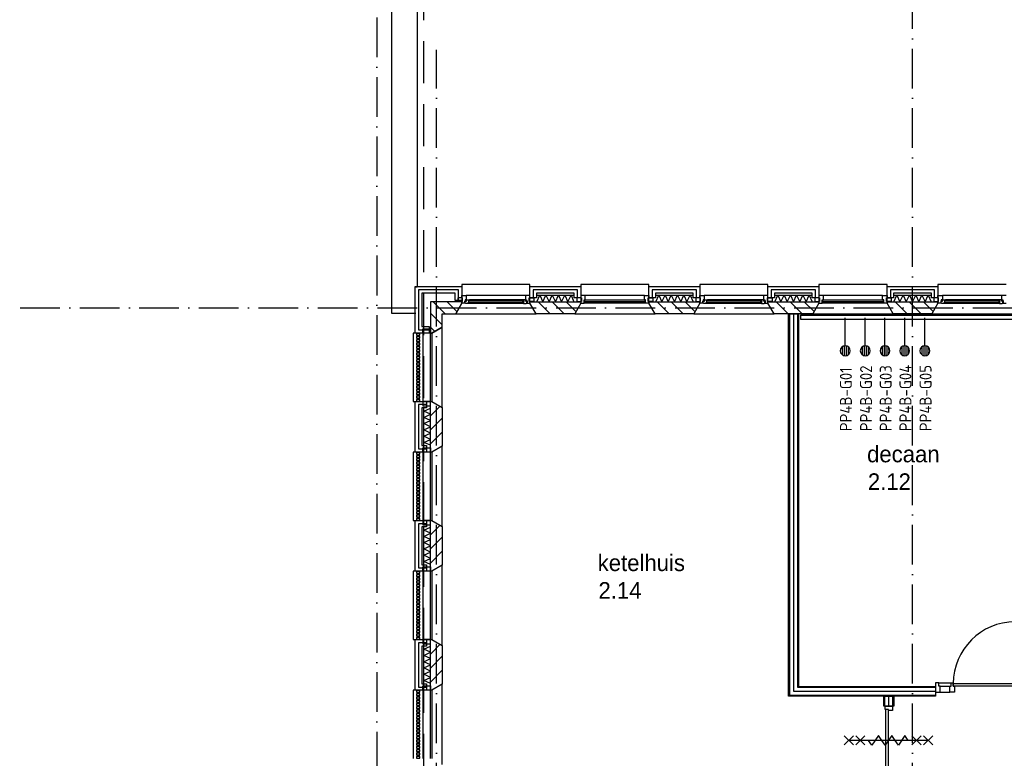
# Model space of a CAD drawing. Header units: millimetres. Extents: x 50250 to 324922, y 191 to 84291.
# Tile 26 of 44: x 167805 to 182693, y 51050 to 62219. Entities that reach past the tile are written whole.
import ezdxf
from ezdxf.enums import TextEntityAlignment as Align

# ---------------------------------------------------------------- set-up
doc = ezdxf.new("R2010")
doc.units = ezdxf.units.MM
doc.header["$LTSCALE"] = 100
doc.linetypes.add('DASHDOT', pattern=[9, 6, -1.5, 0, -1.5])
doc.linetypes.add('HIDDEN', pattern=[9.525, 6.35, -3.175])
doc.layers.get('0').update_dxf_attribs({"linetype": 'CONTINUOUS'})
for name, color, linetype in [('AL$7----_STRAMIEN', 1, 'DASHDOT'), ('AL21----_BUITENWAND', 4, 'CONTINUOUS'), ('AL21K---_ISOLATIE', 1, 'CONTINUOUS'), ('AL22----_BINNENWAND', 7, 'CONTINUOUS'), ('AL27----_DAKEN', 7, 'CONTINUOUS'), ('AL28----_KONSTRUKTIE', 3, 'CONTINUOUS'), ('AL31----_BUITENKOZ', 7, 'CONTINUOUS'), ('AL32----_BINNENKOZ', 7, 'CONTINUOUS'), ('AL32----_DRAAIRICHTING', 1, 'CONTINUOUS'), ('AL65----_BEVEILIGING', 7, 'CONTINUOUS'), ('ALL-----_REFLIJNEN', 8, 'CONTINUOUS'), ('ALXA3---_VOLZWART', 14, 'CONTINUOUS'), ('ALXAB---_PREFABBETON', 1, 'CONTINUOUS'), ('BOUW', 8, 'CONTINUOUS'), ('EB6441--_ATTRIB', 2, 'CONTINUOUS'), ('EL6441--_DATACOM', 3, 'CONTINUOUS'), ('LIJN070', 130, 'CONTINUOUS'), ('WANDGOTEN', 3, 'CONTINUOUS')]:
    doc.layers.add(name, color=color, linetype=linetype)
doc.styles.add('1_8', font='ISO', dxfattribs={"height": 1.8})
doc.styles.add('2_0', font='iso', dxfattribs={"height": 200})
doc.styles.add('BURO-025', font='BUROFONT.shx', dxfattribs={"height": 250})
doc.styles.get("Standard").update_dxf_attribs({"font": 'iso.shx'})

# ---------------------------------------------------------------- blocks, each defined once
blk = doc.blocks.new('ES4X2')
for p, q in [((-0.45, 1.4), (-0.45, 2.6)), ((-0.15, 1.27), (-0.15, 2.73)), ((0.15, 1.27), (0.15, 2.73)), ((0.45, 1.4), (0.45, 2.6)), ((0, 1.25), (0, -3))]:
    blk.add_line(p, q)
blk.add_circle((0, 2), 0.75)
at = {"style": '1_8', "flags": 8}
for tag, p in [('NUMMER', (1.25, 3.5)), ('CODE', (-1.25, 3.5))]:
    blk.add_attdef(tag, text='', height=1.8, rotation=90, dxfattribs=at).set_placement(p, align=Align.MIDDLE_LEFT)
blk.add_attdef('M_CODE', text='', height=1.8, dxfattribs=at).set_placement((0, 0), align=Align.MIDDLE_CENTER)
blk = doc.blocks.new('EH100000')
at = {"linetype": 'ByBlock'}
for p, q in [((1, 0.5), (0, 0.5)), ((1, 0.5, 1), (0, 0.5, 1)), ((0, -0.5, 1), (1, -0.5, 1)), ((1, -0.5), (0, -0.5))]:
    blk.add_line(p, q, dxfattribs=at)
at = {"linetype": 'ByBlock', "invisible_edges": 15}
for points in [[(1, -0.5), (0, -0.5), (0, 0.5), (1, 0.5)], [(0, 0.5), (1, 0.5), (1, 0.5, 1), (0, 0.5, 1)], [(0, -0.5, 1), (1, -0.5, 1), (1, -0.5), (0, -0.5)]]:
    blk.add_3dface(points, dxfattribs=at)
at = {"linetype": 'ByBlock', "style": '2_0', "flags": 8}
blk.add_attdef('FUNCTIE', text='', height=0.5, dxfattribs=at).set_placement((0.5, 0), align=Align.MIDDLE)
at = {"linetype": 'ByBlock', "flags": 9}
blk.add_attdef('SCHOT', text='', height=0.5, dxfattribs=at).set_placement((0.5, 0), align=Align.MIDDLE)
blk = doc.blocks.new('EH100005')
blk.add_lwpolyline([(-1, -0.5), (0, -0.5), (0, 0.5), (-1, 0.5)])
at = {"style": '2_0', "flags": 9}
blk.add_attdef('HULPSTUK', text='', height=0.5, dxfattribs=at).set_placement((0, 0), align=Align.MIDDLE)

msp = doc.modelspace()

# ---------------------------------------------------------------- hatches: boundary and pattern name
at = {"layer": 'WANDGOTEN'}
h = msp.add_hatch(dxfattribs=at)
h.set_pattern_fill('LINE,N', color=1, scale=20, angle=225, style=0)
h.set_pattern_definition([(225, (190150.46, 57720.556), (44.90128, -44.90128), [])])
edge = h.paths.add_edge_path()
edge.add_line((190150, 57753), (179610, 57753))
edge = h.paths.add_edge_path()
edge.add_line((179610, 57753), (179610, 57688))
edge = h.paths.add_edge_path()
edge.add_line((179610, 57688), (190150, 57688))
edge = h.paths.add_edge_path()
edge.add_line((190150, 57688), (190150, 57753))

# ---------------------------------------------------------------- linework, layer by layer
at = {"layer": 'AL$7----_STRAMIEN', "color": 1}
for p, q in [((174105, 7175), (174105, 61763)), ((174105, 7175), (174105, 61763)), ((89505, 57863), (239410, 57863))]:
    msp.add_line(p, q, dxfattribs=at)
for points in [[(173205, 76653), (173205, 40315)], [(181305, 7175), (181305, 76516)]]:
    msp.add_lwpolyline(points, dxfattribs=at)
at = {"layer": 'AL21----_BUITENWAND', "color": 8}
for p, q in [((173785, 58183), (174490, 58183)), ((173785, 57478), (173785, 58183)), ((173885, 58083), (173885, 57578)), ((174390, 58083), (173885, 58083)), ((174390, 57973), (174390, 58083)), ((174490, 58183), (174490, 57973)), ((175520, 58183), (176290, 58183)), ((175520, 58014), (175520, 58183)), ((175620, 58083), (175620, 58014)), ((176190, 58083), (175620, 58083)), ((176190, 58014), (176190, 58083)), ((176290, 58183), (176290, 58014)), ((177320, 58183), (178090, 58183)), ((177320, 58014), (177320, 58183)), ((177420, 58083), (177420, 58014)), ((177990, 58083), (177420, 58083)), ((177990, 58014), (177990, 58083)), ((178090, 58183), (178090, 58014)), ((179120, 58183), (179890, 58183)), ((179120, 58014), (179120, 58183)), ((179220, 58083), (179220, 58014)), ((179790, 58083), (179220, 58083)), ((179790, 58014), (179790, 58083)), ((179890, 58183), (179890, 58014)), ((180920, 58183), (181690, 58183)), ((180920, 58014), (180920, 58183)), ((181590, 58083), (181020, 58083)), ((181020, 58083), (181020, 58014)), ((181590, 58014), (181590, 58083)), ((181690, 58183), (181690, 58014)), ((174490, 57973), (174390, 57973)), ((175620, 58014), (175520, 58014)), ((176290, 58014), (176190, 58014)), ((177420, 58014), (177320, 58014)), ((178090, 58014), (177990, 58014)), ((179220, 58014), (179120, 58014)), ((179890, 58014), (179790, 58014)), ((181020, 58014), (180920, 58014)), ((181690, 58014), (181590, 58014)), ((173995, 57478), (173785, 57478)), ((173885, 57578), (173995, 57578)), ((173995, 57578), (173995, 57478)), ((173785, 56448), (173954, 56448)), ((173785, 55678), (173785, 56448)), ((173954, 56448), (173954, 56348)), ((173885, 56348), (173885, 55778)), ((173954, 56348), (173885, 56348)), ((173885, 55778), (173954, 55778)), ((173954, 55778), (173954, 55678)), ((173954, 55678), (173785, 55678)), ((173785, 53878), (173785, 54648)), ((173785, 54648), (173954, 54648)), ((173954, 54648), (173954, 54548)), ((173885, 54548), (173885, 53978)), ((173954, 54548), (173885, 54548)), ((173885, 53978), (173954, 53978)), ((173954, 53978), (173954, 53878)), ((173954, 53878), (173785, 53878)), ((173785, 52848), (173954, 52848)), ((173785, 52078), (173785, 52848)), ((173885, 52748), (173885, 52178)), ((173954, 52748), (173885, 52748)), ((173954, 52848), (173954, 52748)), ((173885, 52178), (173954, 52178)), ((173954, 52178), (173954, 52078)), ((173954, 52078), (173785, 52078))]:
    msp.add_line(p, q, dxfattribs=at)
at = {"layer": 'AL21K---_ISOLATIE', "color": 8, "linetype": 'Continuous'}
for p, q in [((175620, 58053), (176190, 58053)), ((175620, 57953), (176190, 57953)), ((175624, 57953), (175668, 58053)), ((175668, 58053), (175715, 57953)), ((175715, 57953), (175763, 58053)), ((175763, 58053), (175810, 57953)), ((175810, 57953), (175858, 58053)), ((175858, 58053), (175905, 57953)), ((175905, 57953), (175953, 58053)), ((175953, 58053), (176000, 57953)), ((176000, 57953), (176048, 58053)), ((176048, 58053), (176095, 57953)), ((176095, 57953), (176143, 58053)), ((176143, 58053), (176186, 57953)), ((177420, 58053), (177990, 58053)), ((177420, 57953), (177990, 57953)), ((177424, 57953), (177468, 58053)), ((177468, 58053), (177515, 57953)), ((177515, 57953), (177563, 58053)), ((177563, 58053), (177610, 57953)), ((177610, 57953), (177658, 58053)), ((177658, 58053), (177705, 57953)), ((177705, 57953), (177753, 58053)), ((177753, 58053), (177800, 57953)), ((177800, 57953), (177848, 58053)), ((177848, 58053), (177895, 57953)), ((177895, 57953), (177943, 58053)), ((177943, 58053), (177986, 57953)), ((179220, 58053), (179790, 58053)), ((179220, 57953), (179790, 57953)), ((179224, 57953), (179268, 58053)), ((179268, 58053), (179315, 57953)), ((179315, 57953), (179363, 58053)), ((179363, 58053), (179410, 57953)), ((179410, 57953), (179458, 58053)), ((179458, 58053), (179505, 57953)), ((179505, 57953), (179553, 58053)), ((179553, 58053), (179600, 57953)), ((179600, 57953), (179648, 58053)), ((179648, 58053), (179695, 57953)), ((179695, 57953), (179743, 58053)), ((179743, 58053), (179786, 57953)), ((181020, 58053), (181590, 58053)), ((181020, 57953), (181590, 57953)), ((181024, 57953), (181068, 58053)), ((181068, 58053), (181115, 57953)), ((181115, 57953), (181163, 58053)), ((181163, 58053), (181210, 57953)), ((181210, 57953), (181258, 58053)), ((181258, 58053), (181305, 57953)), ((181305, 57953), (181353, 58053)), ((181353, 58053), (181400, 57953)), ((181400, 57953), (181448, 58053)), ((181448, 58053), (181495, 57953)), ((181495, 57953), (181543, 58053)), ((181543, 58053), (181586, 57953)), ((173915, 55778), (173915, 56348)), ((173915, 56301), (174015, 56344)), ((174015, 56253), (173915, 56301)), ((174015, 55778), (174015, 56348)), ((173915, 56206), (174015, 56253)), ((174015, 56158), (173915, 56206)), ((173915, 56111), (174015, 56158)), ((174015, 56063), (173915, 56111)), ((173915, 56016), (174015, 56063)), ((174015, 55968), (173915, 56016)), ((173915, 55921), (174015, 55968)), ((174015, 55873), (173915, 55921)), ((173915, 55826), (174015, 55873)), ((174015, 55783), (173915, 55826)), ((173915, 53978), (173915, 54548)), ((173915, 54501), (174015, 54544)), ((174015, 54453), (173915, 54501)), ((174015, 53978), (174015, 54548)), ((173915, 54406), (174015, 54453)), ((174015, 54358), (173915, 54406)), ((173915, 54311), (174015, 54358)), ((174015, 54263), (173915, 54311)), ((173915, 54216), (174015, 54263)), ((174015, 54168), (173915, 54216)), ((173915, 54121), (174015, 54168)), ((174015, 54073), (173915, 54121)), ((173915, 54026), (174015, 54073)), ((174015, 53983), (173915, 54026)), ((173915, 52178), (173915, 52748)), ((173915, 52701), (174015, 52744)), ((174015, 52178), (174015, 52748)), ((174015, 52653), (173915, 52701)), ((173915, 52606), (174015, 52653)), ((174015, 52558), (173915, 52606)), ((173915, 52511), (174015, 52558)), ((174015, 52463), (173915, 52511)), ((173915, 52416), (174015, 52463)), ((174015, 52368), (173915, 52416)), ((173915, 52321), (174015, 52368)), ((174015, 52273), (173915, 52321)), ((173915, 52226), (174015, 52273)), ((174015, 52183), (173915, 52226))]:
    msp.add_line(p, q, dxfattribs=at)
at = {"layer": 'AL22----_BINNENWAND', "color": 8}
for p, q in [((179430, 51988), (179430, 57773)), ((179430, 57773), (179580, 57773)), ((179580, 57773), (179580, 52138)), ((179580, 52138), (181654, 52138)), ((181654, 52138), (181654, 51988)), ((181654, 51988), (179430, 51988)), ((180872, 51988), (181022, 51988)), ((180872, 51838), (180872, 51988)), ((181022, 51988), (181022, 51838)), ((181022, 51838), (180872, 51838))]:
    msp.add_line(p, q, dxfattribs=at)
at = {"layer": 'AL22----_BINNENWAND', "color": 8, "linetype": 'Continuous'}
for p, q in [((179445, 57773), (179445, 52003)), ((179565, 57773), (179565, 52123)), ((179565, 52123), (181654, 52123)), ((179445, 52003), (181654, 52003)), ((180887, 51838), (180887, 51988)), ((181007, 51838), (181007, 51988))]:
    msp.add_line(p, q, dxfattribs=at)
at = {"layer": 'AL27----_DAKEN', "color": 8}
for p, q in [((173815, 75873), (173815, 58173)), ((173425, 75483), (173425, 57783)), ((173815, 58173), (173795, 58173)), ((173425, 57783), (173795, 57783))]:
    msp.add_line(p, q, dxfattribs=at)
at = {"layer": 'AL28----_KONSTRUKTIE', "color": 8, "linetype": 'Continuous'}
for p, q in [((174015, 57953), (174015, 57478)), ((174490, 57953), (174015, 57953)), ((174398, 57773), (174490, 57933)), ((174490, 57933), (174490, 57953)), ((174195, 57773), (174398, 57773)), ((174195, 57571), (174195, 57773)), ((173805, 57476), (173805, 57451)), ((173856, 57476), (173805, 57476)), ((173856, 57451), (173856, 57476)), ((174015, 57478), (174035, 57478)), ((174035, 57478), (174195, 57571)), ((173805, 57451), (173856, 57451)), ((173805, 57426), (173805, 57401)), ((173856, 57426), (173805, 57426)), ((173805, 57401), (173856, 57401)), ((173805, 57376), (173805, 57351)), ((173856, 57376), (173805, 57376)), ((173805, 57351), (173856, 57351)), ((173805, 57326), (173805, 57301)), ((173856, 57326), (173805, 57326)), ((173856, 57401), (173856, 57426)), ((173856, 57351), (173856, 57376)), ((173856, 57301), (173856, 57326)), ((173805, 57301), (173856, 57301)), ((173805, 57276), (173805, 57251)), ((173856, 57276), (173805, 57276)), ((173805, 57251), (173856, 57251)), ((173805, 57226), (173805, 57201)), ((173856, 57226), (173805, 57226)), ((173805, 57201), (173856, 57201)), ((173805, 57176), (173805, 57151)), ((173856, 57176), (173805, 57176)), ((173856, 57251), (173856, 57276)), ((173856, 57201), (173856, 57226)), ((173856, 57151), (173856, 57176)), ((173805, 57151), (173856, 57151)), ((173805, 57126), (173805, 57101)), ((173856, 57126), (173805, 57126)), ((173805, 57101), (173856, 57101)), ((173805, 57076), (173805, 57051)), ((173856, 57076), (173805, 57076)), ((173805, 57051), (173856, 57051)), ((173805, 57026), (173805, 57001)), ((173856, 57026), (173805, 57026)), ((173856, 57101), (173856, 57126)), ((173856, 57051), (173856, 57076)), ((173856, 57001), (173856, 57026)), ((173805, 57001), (173856, 57001)), ((173805, 56976), (173805, 56951)), ((173856, 56976), (173805, 56976)), ((173805, 56951), (173856, 56951)), ((173805, 56926), (173805, 56901)), ((173856, 56926), (173805, 56926)), ((173805, 56901), (173856, 56901)), ((173805, 56876), (173805, 56851)), ((173856, 56876), (173805, 56876)), ((173856, 56951), (173856, 56976)), ((173856, 56901), (173856, 56926)), ((173856, 56851), (173856, 56876)), ((173805, 56851), (173856, 56851)), ((173805, 56826), (173805, 56801)), ((173856, 56826), (173805, 56826)), ((173805, 56801), (173856, 56801)), ((173805, 56776), (173805, 56751)), ((173856, 56776), (173805, 56776)), ((173805, 56751), (173856, 56751)), ((173805, 56726), (173805, 56701)), ((173856, 56726), (173805, 56726)), ((173856, 56801), (173856, 56826)), ((173856, 56751), (173856, 56776)), ((173856, 56701), (173856, 56726)), ((173805, 56701), (173856, 56701)), ((173805, 56676), (173805, 56651)), ((173856, 56676), (173805, 56676)), ((173805, 56651), (173856, 56651)), ((173805, 56626), (173805, 56601)), ((173856, 56626), (173805, 56626)), ((173805, 56601), (173856, 56601)), ((173805, 56576), (173805, 56551)), ((173856, 56576), (173805, 56576)), ((173856, 56651), (173856, 56676)), ((173856, 56601), (173856, 56626)), ((173856, 56551), (173856, 56576)), ((173805, 56551), (173856, 56551)), ((173805, 56526), (173805, 56501)), ((173856, 56526), (173805, 56526)), ((173805, 56501), (173856, 56501)), ((173805, 56476), (173805, 56451)), ((173856, 56476), (173805, 56476)), ((173805, 56451), (173856, 56451)), ((173856, 56501), (173856, 56526)), ((173856, 56451), (173856, 56476)), ((173805, 55676), (173805, 55651)), ((173856, 55676), (173805, 55676)), ((173805, 55651), (173856, 55651)), ((173805, 55626), (173805, 55601)), ((173856, 55626), (173805, 55626)), ((173805, 55601), (173856, 55601)), ((173805, 55576), (173805, 55551)), ((173856, 55576), (173805, 55576)), ((173805, 55551), (173856, 55551)), ((173856, 55651), (173856, 55676)), ((173856, 55601), (173856, 55626)), ((173856, 55551), (173856, 55576)), ((173805, 55526), (173805, 55501)), ((173856, 55526), (173805, 55526)), ((173805, 55501), (173856, 55501)), ((173805, 55476), (173805, 55451)), ((173856, 55476), (173805, 55476)), ((173805, 55451), (173856, 55451)), ((173805, 55426), (173805, 55401)), ((173856, 55426), (173805, 55426)), ((173805, 55401), (173856, 55401)), ((173856, 55501), (173856, 55526)), ((173856, 55451), (173856, 55476)), ((173856, 55401), (173856, 55426)), ((173805, 55376), (173805, 55351)), ((173856, 55376), (173805, 55376)), ((173805, 55351), (173856, 55351)), ((173805, 55326), (173805, 55301)), ((173856, 55326), (173805, 55326)), ((173805, 55301), (173856, 55301)), ((173805, 55276), (173805, 55251)), ((173856, 55276), (173805, 55276)), ((173805, 55251), (173856, 55251)), ((173856, 55351), (173856, 55376)), ((173856, 55301), (173856, 55326)), ((173856, 55251), (173856, 55276)), ((173805, 55226), (173805, 55201)), ((173856, 55226), (173805, 55226)), ((173805, 55201), (173856, 55201)), ((173805, 55176), (173805, 55151)), ((173856, 55176), (173805, 55176)), ((173805, 55151), (173856, 55151)), ((173805, 55126), (173805, 55101)), ((173856, 55126), (173805, 55126)), ((173805, 55101), (173856, 55101)), ((173856, 55201), (173856, 55226)), ((173856, 55151), (173856, 55176)), ((173856, 55101), (173856, 55126)), ((173805, 55076), (173805, 55051)), ((173856, 55076), (173805, 55076)), ((173805, 55051), (173856, 55051)), ((173805, 55026), (173805, 55001)), ((173856, 55026), (173805, 55026)), ((173805, 55001), (173856, 55001)), ((173805, 54976), (173805, 54951)), ((173856, 54976), (173805, 54976)), ((173805, 54951), (173856, 54951)), ((173856, 55051), (173856, 55076)), ((173856, 55001), (173856, 55026)), ((173856, 54951), (173856, 54976)), ((173805, 54926), (173805, 54901)), ((173856, 54926), (173805, 54926)), ((173805, 54901), (173856, 54901)), ((173805, 54876), (173805, 54851)), ((173856, 54876), (173805, 54876)), ((173805, 54851), (173856, 54851)), ((173805, 54826), (173805, 54801)), ((173856, 54826), (173805, 54826)), ((173805, 54801), (173856, 54801)), ((173856, 54901), (173856, 54926)), ((173856, 54851), (173856, 54876)), ((173856, 54801), (173856, 54826)), ((173805, 54776), (173805, 54751)), ((173856, 54776), (173805, 54776)), ((173805, 54751), (173856, 54751)), ((173805, 54726), (173805, 54701)), ((173856, 54726), (173805, 54726)), ((173805, 54701), (173856, 54701)), ((173805, 54676), (173805, 54651)), ((173856, 54676), (173805, 54676)), ((173805, 54651), (173856, 54651)), ((173856, 54751), (173856, 54776)), ((173856, 54701), (173856, 54726)), ((173856, 54651), (173856, 54676)), ((173805, 53876), (173805, 53851)), ((173856, 53876), (173805, 53876)), ((173805, 53851), (173856, 53851)), ((173805, 53826), (173805, 53801)), ((173856, 53826), (173805, 53826)), ((173805, 53801), (173856, 53801)), ((173805, 53776), (173805, 53751)), ((173856, 53776), (173805, 53776)), ((173805, 53751), (173856, 53751)), ((173856, 53851), (173856, 53876)), ((173856, 53801), (173856, 53826)), ((173856, 53751), (173856, 53776)), ((173805, 53726), (173805, 53701)), ((173856, 53726), (173805, 53726)), ((173805, 53701), (173856, 53701)), ((173805, 53676), (173805, 53651)), ((173856, 53676), (173805, 53676)), ((173805, 53651), (173856, 53651)), ((173805, 53626), (173805, 53601)), ((173856, 53626), (173805, 53626)), ((173805, 53601), (173856, 53601)), ((173856, 53701), (173856, 53726)), ((173856, 53651), (173856, 53676)), ((173856, 53601), (173856, 53626)), ((173805, 53576), (173805, 53551)), ((173856, 53576), (173805, 53576)), ((173805, 53551), (173856, 53551)), ((173805, 53526), (173805, 53501)), ((173856, 53526), (173805, 53526)), ((173805, 53501), (173856, 53501)), ((173805, 53476), (173805, 53451)), ((173856, 53476), (173805, 53476)), ((173805, 53451), (173856, 53451)), ((173856, 53551), (173856, 53576)), ((173856, 53501), (173856, 53526)), ((173856, 53451), (173856, 53476)), ((173805, 53426), (173805, 53401)), ((173856, 53426), (173805, 53426)), ((173805, 53401), (173856, 53401)), ((173805, 53376), (173805, 53351)), ((173856, 53376), (173805, 53376)), ((173805, 53351), (173856, 53351)), ((173805, 53326), (173805, 53301)), ((173856, 53326), (173805, 53326)), ((173805, 53301), (173856, 53301)), ((173856, 53401), (173856, 53426)), ((173856, 53351), (173856, 53376)), ((173856, 53301), (173856, 53326)), ((173805, 53276), (173805, 53251)), ((173856, 53276), (173805, 53276)), ((173805, 53251), (173856, 53251)), ((173805, 53226), (173805, 53201)), ((173856, 53226), (173805, 53226)), ((173805, 53201), (173856, 53201)), ((173805, 53176), (173805, 53151)), ((173856, 53176), (173805, 53176)), ((173805, 53151), (173856, 53151)), ((173856, 53251), (173856, 53276)), ((173856, 53201), (173856, 53226)), ((173856, 53151), (173856, 53176)), ((173805, 53126), (173805, 53101)), ((173856, 53126), (173805, 53126)), ((173805, 53101), (173856, 53101)), ((173805, 53076), (173805, 53051)), ((173856, 53076), (173805, 53076)), ((173805, 53051), (173856, 53051)), ((173805, 53026), (173805, 53001)), ((173856, 53026), (173805, 53026)), ((173856, 53101), (173856, 53126)), ((173856, 53051), (173856, 53076)), ((173856, 53001), (173856, 53026)), ((173805, 53001), (173856, 53001)), ((173805, 52976), (173805, 52951)), ((173856, 52976), (173805, 52976)), ((173805, 52951), (173856, 52951)), ((173805, 52926), (173805, 52901)), ((173856, 52926), (173805, 52926)), ((173805, 52901), (173856, 52901)), ((173805, 52876), (173805, 52851)), ((173856, 52876), (173805, 52876)), ((173856, 52951), (173856, 52976)), ((173856, 52901), (173856, 52926)), ((173856, 52851), (173856, 52876)), ((173805, 52851), (173856, 52851)), ((173805, 52076), (173805, 52051)), ((173856, 52076), (173805, 52076)), ((173805, 52051), (173856, 52051)), ((173805, 52026), (173805, 52001)), ((173856, 52026), (173805, 52026)), ((173805, 52001), (173856, 52001)), ((173805, 51976), (173805, 51951)), ((173856, 51976), (173805, 51976)), ((173856, 52051), (173856, 52076)), ((173856, 52001), (173856, 52026)), ((173856, 51951), (173856, 51976)), ((173805, 51951), (173856, 51951)), ((173805, 51926), (173805, 51901)), ((173856, 51926), (173805, 51926)), ((173805, 51901), (173856, 51901)), ((173805, 51876), (173805, 51851)), ((173856, 51876), (173805, 51876)), ((173805, 51851), (173856, 51851)), ((173805, 51826), (173805, 51801)), ((173856, 51826), (173805, 51826)), ((173856, 51901), (173856, 51926)), ((173856, 51851), (173856, 51876)), ((173856, 51801), (173856, 51826)), ((173805, 51801), (173856, 51801)), ((173805, 51776), (173805, 51751)), ((173856, 51776), (173805, 51776)), ((173805, 51751), (173856, 51751)), ((173805, 51726), (173805, 51701)), ((173856, 51726), (173805, 51726)), ((173805, 51701), (173856, 51701)), ((173805, 51676), (173805, 51651)), ((173856, 51676), (173805, 51676)), ((173856, 51751), (173856, 51776)), ((173856, 51701), (173856, 51726)), ((173856, 51651), (173856, 51676)), ((173805, 51651), (173856, 51651)), ((173805, 51626), (173805, 51601)), ((173856, 51626), (173805, 51626)), ((173805, 51601), (173856, 51601)), ((173805, 51576), (173805, 51551)), ((173856, 51576), (173805, 51576)), ((173805, 51551), (173856, 51551)), ((173805, 51526), (173805, 51501)), ((173856, 51526), (173805, 51526)), ((173856, 51601), (173856, 51626)), ((173856, 51551), (173856, 51576)), ((173856, 51501), (173856, 51526)), ((173805, 51501), (173856, 51501)), ((173805, 51476), (173805, 51451)), ((173856, 51476), (173805, 51476)), ((173805, 51451), (173856, 51451)), ((173805, 51426), (173805, 51401)), ((173856, 51426), (173805, 51426)), ((173805, 51401), (173856, 51401)), ((173805, 51376), (173805, 51351)), ((173856, 51376), (173805, 51376)), ((173856, 51451), (173856, 51476)), ((173856, 51401), (173856, 51426)), ((173856, 51351), (173856, 51376)), ((173805, 51351), (173856, 51351)), ((173805, 51326), (173805, 51301)), ((173856, 51326), (173805, 51326)), ((173805, 51301), (173856, 51301)), ((173805, 51276), (173805, 51251)), ((173856, 51276), (173805, 51276)), ((173805, 51251), (173856, 51251)), ((173805, 51226), (173805, 51201)), ((173856, 51226), (173805, 51226)), ((173856, 51301), (173856, 51326)), ((173856, 51251), (173856, 51276)), ((173856, 51201), (173856, 51226)), ((173805, 51201), (173856, 51201)), ((173805, 51176), (173805, 51151)), ((173856, 51176), (173805, 51176)), ((173805, 51151), (173856, 51151)), ((173805, 51126), (173805, 51101)), ((173856, 51126), (173805, 51126)), ((173805, 51101), (173856, 51101)), ((173805, 51076), (173805, 51051)), ((173856, 51076), (173805, 51076)), ((173856, 51151), (173856, 51176)), ((173856, 51101), (173856, 51126)), ((173856, 51051), (173856, 51076)), ((173805, 51051), (173856, 51051))]:
    msp.add_line(p, q, dxfattribs=at)
at = {"layer": 'AL28----_KONSTRUKTIE', "color": 8}
for p, q in [((175520, 57953), (176290, 57953)), ((175520, 57933), (175520, 57953)), ((175613, 57773), (175520, 57933)), ((176290, 57933), (176198, 57773)), ((176290, 57953), (176290, 57933)), ((177320, 57953), (178090, 57953)), ((177320, 57933), (177320, 57953)), ((177413, 57773), (177320, 57933)), ((178090, 57933), (177998, 57773)), ((178090, 57953), (178090, 57933)), ((179120, 57953), (179890, 57953)), ((179120, 57933), (179120, 57953)), ((179213, 57773), (179120, 57933)), ((179890, 57933), (179798, 57773)), ((179890, 57953), (179890, 57933)), ((180920, 57953), (181690, 57953)), ((180920, 57933), (180920, 57953)), ((181013, 57773), (180920, 57933)), ((181690, 57933), (181598, 57773)), ((181690, 57953), (181690, 57933)), ((176198, 57773), (175613, 57773)), ((177998, 57773), (177413, 57773)), ((179798, 57773), (179213, 57773)), ((181598, 57773), (181013, 57773)), ((174015, 55678), (174015, 56448)), ((174015, 56448), (174035, 56448)), ((174035, 56448), (174195, 56356)), ((174195, 56356), (174195, 55771)), ((174195, 55771), (174035, 55678)), ((174035, 55678), (174015, 55678)), ((174015, 53878), (174015, 54648)), ((174015, 54648), (174035, 54648)), ((174035, 54648), (174195, 54556)), ((174195, 54556), (174195, 53971)), ((174195, 53971), (174035, 53878)), ((174035, 53878), (174015, 53878)), ((174015, 52078), (174015, 52848)), ((174015, 52848), (174035, 52848)), ((174035, 52848), (174195, 52756)), ((174195, 52756), (174195, 52171)), ((174195, 52171), (174035, 52078)), ((174035, 52078), (174015, 52078))]:
    msp.add_line(p, q, dxfattribs=at)
at = {"layer": 'AL31----_BUITENKOZ', "color": 8}
for p, q in [((175520, 58213), (174490, 58213)), ((174490, 58213), (174490, 57933)), ((175520, 57933), (175520, 58213)), ((176290, 58213), (176290, 57933)), ((177320, 58213), (176290, 58213)), ((177320, 57933), (177320, 58213)), ((179120, 58213), (178090, 58213)), ((178090, 58213), (178090, 57933)), ((179120, 57933), (179120, 58213)), ((179890, 58213), (179890, 57933)), ((180920, 58213), (179890, 58213)), ((180920, 57933), (180920, 58213)), ((181690, 58213), (181690, 57933)), ((182720, 58213), (181690, 58213)), ((174490, 57933), (174398, 57773)), ((174429, 58014), (174429, 57958)), ((174500, 58014), (174429, 58014)), ((174429, 57958), (174500, 57958)), ((174490, 58047), (174557, 58047)), ((174490, 58014), (174490, 58047)), ((174500, 58014), (174490, 58014)), ((174490, 57958), (174500, 57958)), ((174490, 57933), (174490, 57958)), ((174534, 57933), (174490, 57933)), ((174500, 57958), (174500, 58014)), ((174500, 57958), (174500, 58014)), ((174534, 57969), (174534, 57933)), ((174540, 57969), (174534, 57969)), ((174537, 57964), (174560, 57964)), ((174537, 57935), (174537, 57964)), ((174544, 57935), (174537, 57935)), ((174540, 57984), (174540, 57969)), ((174557, 57984), (174540, 57984)), ((174547, 57930), (174544, 57935)), ((174589, 57930), (174547, 57930)), ((174552, 57984), (174557, 57984)), ((174552, 57969), (174552, 57984)), ((174560, 57969), (174552, 57969)), ((175453, 58047), (174557, 58047)), ((174557, 58047), (174557, 57984)), ((174557, 57984), (174604, 57984)), ((174560, 57964), (174560, 57969)), ((174589, 57971), (174589, 57930)), ((174606, 57971), (174589, 57971)), ((174589, 57946), (174606, 57946)), ((174589, 57933), (174589, 57946)), ((174606, 57933), (174589, 57933)), ((175421, 57930), (174589, 57930)), ((175406, 57984), (174604, 57984)), ((174604, 57984), (174606, 57971)), ((174606, 57946), (174606, 57933)), ((175406, 57984), (175404, 57971)), ((175404, 57971), (175421, 57971)), ((175404, 57946), (175404, 57933)), ((175421, 57946), (175404, 57946)), ((175404, 57933), (175421, 57933)), ((175453, 57984), (175406, 57984)), ((175421, 57971), (175421, 57930)), ((175421, 57933), (175421, 57946)), ((175421, 57930), (175463, 57930)), ((175450, 57969), (175458, 57969)), ((175450, 57964), (175450, 57969)), ((175473, 57964), (175450, 57964)), ((175453, 58047), (175453, 57984)), ((175520, 58047), (175453, 58047)), ((175458, 57984), (175453, 57984)), ((175453, 57984), (175470, 57984)), ((175458, 57969), (175458, 57984)), ((175463, 57930), (175466, 57935)), ((175466, 57935), (175473, 57935)), ((175470, 57984), (175470, 57969)), ((175470, 57969), (175476, 57969)), ((175473, 57935), (175473, 57964)), ((175476, 57969), (175476, 57933)), ((175476, 57933), (175520, 57933)), ((175510, 58014), (175520, 58014)), ((175510, 57958), (175510, 58014)), ((175510, 58014), (175581, 58014)), ((175510, 57958), (175510, 58014)), ((175520, 57958), (175510, 57958)), ((175581, 57958), (175510, 57958)), ((175520, 58014), (175520, 58047)), ((175520, 57933), (175520, 57958)), ((175613, 57773), (175520, 57933)), ((175581, 58014), (175581, 57958)), ((176290, 57933), (176198, 57773)), ((176229, 58014), (176229, 57958)), ((176300, 58014), (176229, 58014)), ((176229, 57958), (176300, 57958)), ((176300, 57958), (176300, 58014)), ((177270, 57933), (176340, 57933)), ((177253, 58047), (176357, 58047)), ((177310, 58014), (177381, 58014)), ((177310, 57958), (177310, 58014)), ((177381, 57958), (177310, 57958)), ((177413, 57773), (177320, 57933)), ((177381, 58014), (177381, 57958)), ((178090, 57933), (177998, 57773)), ((178029, 58014), (178029, 57958)), ((178100, 58014), (178029, 58014)), ((178029, 57958), (178100, 57958)), ((178090, 58047), (178157, 58047)), ((178090, 58014), (178090, 58047)), ((178100, 58014), (178090, 58014)), ((178090, 57958), (178100, 57958)), ((178090, 57933), (178090, 57958)), ((178134, 57933), (178090, 57933)), ((178100, 57958), (178100, 58014)), ((178100, 57958), (178100, 58014)), ((178134, 57969), (178134, 57933)), ((178140, 57969), (178134, 57969)), ((178137, 57964), (178160, 57964)), ((178137, 57935), (178137, 57964)), ((178144, 57935), (178137, 57935)), ((178140, 57984), (178140, 57969)), ((178157, 57984), (178140, 57984)), ((178147, 57930), (178144, 57935)), ((178189, 57930), (178147, 57930)), ((178152, 57984), (178157, 57984)), ((178152, 57969), (178152, 57984)), ((178160, 57969), (178152, 57969)), ((179053, 58047), (178157, 58047)), ((178157, 58047), (178157, 57984)), ((178157, 57984), (178204, 57984)), ((178160, 57964), (178160, 57969)), ((178189, 57971), (178189, 57930)), ((178206, 57971), (178189, 57971)), ((178189, 57946), (178206, 57946)), ((178189, 57933), (178189, 57946)), ((178206, 57933), (178189, 57933)), ((179021, 57930), (178189, 57930)), ((179006, 57984), (178204, 57984)), ((178204, 57984), (178206, 57971)), ((178206, 57946), (178206, 57933)), ((179006, 57984), (179004, 57971)), ((179004, 57971), (179021, 57971)), ((179004, 57946), (179004, 57933)), ((179021, 57946), (179004, 57946)), ((179004, 57933), (179021, 57933)), ((179053, 57984), (179006, 57984)), ((179021, 57971), (179021, 57930)), ((179021, 57933), (179021, 57946)), ((179021, 57930), (179063, 57930)), ((179050, 57969), (179058, 57969)), ((179050, 57964), (179050, 57969)), ((179073, 57964), (179050, 57964)), ((179053, 58047), (179053, 57984)), ((179120, 58047), (179053, 58047)), ((179058, 57984), (179053, 57984)), ((179053, 57984), (179070, 57984)), ((179058, 57969), (179058, 57984)), ((179063, 57930), (179066, 57935)), ((179066, 57935), (179073, 57935)), ((179070, 57984), (179070, 57969)), ((179070, 57969), (179076, 57969)), ((179073, 57935), (179073, 57964)), ((179076, 57969), (179076, 57933)), ((179076, 57933), (179120, 57933)), ((179110, 58014), (179181, 58014)), ((179110, 57958), (179110, 58014)), ((179110, 58014), (179120, 58014)), ((179110, 57958), (179110, 58014)), ((179181, 57958), (179110, 57958)), ((179120, 57958), (179110, 57958)), ((179120, 58014), (179120, 58047)), ((179120, 57933), (179120, 57958)), ((179213, 57773), (179120, 57933)), ((179181, 58014), (179181, 57958)), ((179890, 57933), (179798, 57773)), ((179829, 58014), (179829, 57958)), ((179900, 58014), (179829, 58014)), ((179829, 57958), (179900, 57958)), ((179900, 57958), (179900, 58014)), ((180870, 57933), (179940, 57933)), ((180853, 58047), (179957, 58047)), ((180910, 58014), (180981, 58014)), ((180910, 57958), (180910, 58014)), ((180981, 57958), (180910, 57958)), ((181013, 57773), (180920, 57933)), ((180981, 58014), (180981, 57958)), ((181690, 57933), (181598, 57773)), ((181629, 58014), (181629, 57958)), ((181700, 58014), (181629, 58014)), ((181629, 57958), (181700, 57958)), ((181690, 58047), (181757, 58047)), ((181690, 58014), (181690, 58047)), ((181700, 58014), (181690, 58014)), ((181690, 57958), (181700, 57958)), ((181690, 57933), (181690, 57958)), ((181734, 57933), (181690, 57933)), ((181700, 57958), (181700, 58014)), ((181700, 57958), (181700, 58014)), ((181734, 57969), (181734, 57933)), ((181740, 57969), (181734, 57969)), ((181737, 57964), (181760, 57964)), ((181737, 57935), (181737, 57964)), ((181744, 57935), (181737, 57935)), ((181740, 57984), (181740, 57969)), ((181757, 57984), (181740, 57984)), ((181747, 57930), (181744, 57935)), ((181789, 57930), (181747, 57930)), ((181752, 57984), (181757, 57984)), ((181752, 57969), (181752, 57984)), ((181760, 57969), (181752, 57969)), ((181757, 58047), (181757, 57984)), ((182653, 58047), (181757, 58047)), ((181757, 57984), (181804, 57984)), ((181760, 57964), (181760, 57969)), ((181789, 57971), (181789, 57930)), ((181806, 57971), (181789, 57971)), ((181789, 57946), (181806, 57946)), ((181789, 57933), (181789, 57946)), ((181806, 57933), (181789, 57933)), ((182621, 57930), (181789, 57930)), ((181804, 57984), (181806, 57971)), ((182606, 57984), (181804, 57984)), ((181806, 57946), (181806, 57933)), ((182606, 57984), (182604, 57971)), ((182604, 57971), (182621, 57971)), ((182604, 57946), (182604, 57933)), ((182621, 57946), (182604, 57946)), ((182604, 57933), (182621, 57933)), ((182653, 57984), (182606, 57984)), ((182621, 57971), (182621, 57930)), ((182621, 57933), (182621, 57946)), ((182621, 57930), (182663, 57930)), ((182650, 57969), (182658, 57969)), ((182650, 57964), (182650, 57969)), ((182673, 57964), (182650, 57964)), ((182653, 58047), (182653, 57984)), ((182720, 58047), (182653, 58047)), ((182658, 57984), (182653, 57984)), ((182653, 57984), (182670, 57984)), ((182658, 57969), (182658, 57984)), ((182663, 57930), (182666, 57935)), ((182666, 57935), (182673, 57935)), ((182670, 57984), (182670, 57969)), ((182670, 57969), (182676, 57969)), ((182673, 57935), (182673, 57964)), ((182676, 57969), (182676, 57933)), ((182676, 57933), (182720, 57933)), ((174398, 57773), (175613, 57773)), ((176198, 57773), (177413, 57773)), ((177998, 57773), (179213, 57773)), ((179798, 57773), (181013, 57773)), ((181598, 57773), (182813, 57773)), ((173755, 57478), (173755, 56448)), ((174035, 57478), (173755, 57478)), ((173901, 57478), (173901, 57545)), ((173901, 57545), (174015, 57545)), ((174015, 57478), (173901, 57478)), ((173901, 57478), (173901, 56448)), ((174015, 57478), (173901, 57478)), ((174015, 57545), (174015, 57478)), ((174015, 56448), (174015, 57478)), ((174195, 57571), (174035, 57478)), ((174035, 57478), (174035, 56448)), ((174195, 56356), (174195, 57571)), ((173755, 56448), (174035, 56448)), ((173901, 56448), (174015, 56448)), ((173901, 56448), (173901, 56381)), ((174015, 56448), (173901, 56448)), ((174015, 56381), (174015, 56448)), ((174035, 56448), (174195, 56356)), ((173901, 56381), (174015, 56381)), ((173901, 55678), (173901, 55745)), ((173901, 55745), (174015, 55745)), ((174015, 55745), (174015, 55678)), ((174195, 55771), (174035, 55678)), ((174195, 54556), (174195, 55771)), ((173755, 55678), (173755, 54648)), ((174035, 55678), (173755, 55678)), ((174015, 55678), (173901, 55678)), ((173901, 55678), (173901, 54648)), ((174015, 55678), (173901, 55678)), ((174015, 54648), (174015, 55678)), ((174035, 55678), (174035, 54648)), ((173755, 54648), (174035, 54648)), ((173901, 54648), (173901, 54581)), ((174015, 54648), (173901, 54648)), ((173901, 54648), (174015, 54648)), ((174015, 54581), (174015, 54648)), ((174035, 54648), (174195, 54556)), ((173901, 54581), (174015, 54581)), ((173901, 53878), (173901, 53945)), ((173901, 53945), (174015, 53945)), ((174015, 53945), (174015, 53878)), ((174195, 53971), (174035, 53878)), ((174195, 52756), (174195, 53971)), ((173755, 53878), (173755, 52848)), ((174035, 53878), (173755, 53878)), ((174015, 53878), (173901, 53878)), ((173901, 53878), (173901, 52848)), ((174015, 53878), (173901, 53878)), ((174015, 52848), (174015, 53878)), ((174035, 53878), (174035, 52848)), ((173755, 52848), (174035, 52848)), ((173901, 52848), (174015, 52848)), ((173901, 52848), (173901, 52781)), ((174015, 52848), (173901, 52848)), ((173901, 52781), (174015, 52781)), ((174015, 52781), (174015, 52848)), ((174035, 52848), (174195, 52756)), ((173901, 52078), (173901, 52145)), ((173901, 52145), (174015, 52145)), ((174015, 52145), (174015, 52078)), ((174195, 52171), (174035, 52078)), ((174195, 50956), (174195, 52171)), ((173755, 52078), (173755, 51048)), ((174035, 52078), (173755, 52078)), ((174015, 52078), (173901, 52078)), ((173901, 52078), (173901, 51048)), ((174015, 52078), (173901, 52078)), ((174015, 51048), (174015, 52078)), ((174035, 52078), (174035, 51048))]:
    msp.add_line(p, q, dxfattribs=at)
at = {"layer": 'AL31----_BUITENKOZ', "color": 8, "linetype": 'Continuous'}
for p, q in [((175419, 57969), (174591, 57969)), ((174591, 57969), (174591, 57948)), ((174591, 57948), (175419, 57948)), ((175419, 57948), (175419, 57969)), ((176290, 58047), (176290, 58014)), ((176357, 58047), (176290, 58047)), ((176290, 58014), (176300, 58014)), ((176290, 57958), (176290, 57933)), ((176290, 57958), (176290, 57958)), ((176300, 57958), (176290, 57958)), ((176290, 57933), (176340, 57933)), ((176300, 58014), (176300, 57958)), ((176340, 57984), (176357, 57984)), ((176340, 57933), (176340, 57984)), ((176340, 57933), (176340, 57933)), ((176345, 57980), (176345, 57959)), ((177265, 57980), (176345, 57980)), ((176345, 57959), (177265, 57959)), ((176357, 58047), (176357, 58047)), ((176357, 58047), (176357, 58047)), ((176357, 58047), (176357, 58047)), ((176357, 58047), (176357, 58047)), ((176357, 57984), (176357, 58047)), ((177253, 58047), (177320, 58047)), ((177253, 58047), (177253, 58047)), ((177253, 58047), (177253, 58047)), ((177253, 58047), (177253, 58047)), ((177253, 58047), (177253, 58047)), ((177253, 57984), (177253, 58047)), ((177270, 57984), (177253, 57984)), ((177265, 57959), (177265, 57980)), ((177270, 57933), (177270, 57984)), ((177320, 57933), (177270, 57933)), ((177270, 57933), (177270, 57933)), ((177310, 58014), (177310, 57958)), ((177320, 58014), (177310, 58014)), ((177310, 57958), (177320, 57958)), ((177320, 58047), (177320, 58014)), ((177320, 57958), (177320, 57933)), ((177320, 57958), (177320, 57958)), ((179019, 57969), (178191, 57969)), ((178191, 57969), (178191, 57948)), ((178191, 57948), (179019, 57948)), ((179019, 57948), (179019, 57969)), ((179890, 58047), (179890, 58014)), ((179957, 58047), (179890, 58047)), ((179890, 58014), (179900, 58014)), ((179890, 57958), (179890, 57933)), ((179890, 57958), (179890, 57958)), ((179900, 57958), (179890, 57958)), ((179890, 57933), (179940, 57933)), ((179900, 58014), (179900, 57958)), ((179940, 57984), (179957, 57984)), ((179940, 57933), (179940, 57984)), ((179940, 57933), (179940, 57933)), ((179945, 57980), (179945, 57959)), ((180865, 57980), (179945, 57980)), ((179945, 57959), (180865, 57959)), ((179957, 58047), (179957, 58047)), ((179957, 58047), (179957, 58047)), ((179957, 58047), (179957, 58047)), ((179957, 58047), (179957, 58047)), ((179957, 57984), (179957, 58047)), ((180853, 58047), (180920, 58047)), ((180853, 58047), (180853, 58047)), ((180853, 58047), (180853, 58047)), ((180853, 58047), (180853, 58047)), ((180853, 58047), (180853, 58047)), ((180853, 57984), (180853, 58047)), ((180870, 57984), (180853, 57984)), ((180865, 57959), (180865, 57980)), ((180870, 57933), (180870, 57984)), ((180920, 57933), (180870, 57933)), ((180870, 57933), (180870, 57933)), ((180910, 58014), (180910, 57958)), ((180920, 58014), (180910, 58014)), ((180910, 57958), (180920, 57958)), ((180920, 58047), (180920, 58014)), ((180920, 57958), (180920, 57933)), ((180920, 57958), (180920, 57958)), ((181791, 57969), (181791, 57948)), ((182619, 57969), (181791, 57969)), ((181791, 57948), (182619, 57948)), ((182619, 57948), (182619, 57969))]:
    msp.add_line(p, q, dxfattribs=at)
at = {"layer": 'AL32----_BINNENKOZ', "color": 8}
for p, q in [((181654, 52190), (181654, 52051)), ((181704, 52190), (181654, 52190)), ((181704, 52139), (181704, 52190)), ((181704, 52190), (181888, 52190)), ((181721, 52139), (181704, 52139)), ((181721, 52051), (181721, 52139)), ((181721, 52139), (181871, 52139)), ((181871, 52139), (181888, 52139)), ((181871, 52051), (181871, 52139)), ((181888, 52190), (181921, 52190)), ((181888, 52139), (181888, 52190)), ((181888, 52190), (181921, 52190)), ((181921, 52190), (181921, 52139)), ((181921, 52179), (182855, 52179)), ((181921, 52139), (181921, 52179)), ((181921, 52139), (181938, 52139)), ((182855, 52139), (181921, 52139)), ((181938, 52139), (181938, 52051)), ((181654, 52051), (181721, 52051)), ((181721, 52051), (181871, 52051)), ((181938, 52051), (181871, 52051)), ((180890, 51788), (180890, 51838)), ((180890, 51838), (181004, 51838)), ((181004, 51838), (181004, 51771)), ((180941, 51788), (180890, 51788)), ((180901, 50854), (180901, 51788)), ((180941, 51771), (180941, 51788)), ((180941, 50854), (180941, 51788)), ((181004, 51771), (180941, 51771))]:
    msp.add_line(p, q, dxfattribs=at)
at = {"layer": 'AL32----_DRAAIRICHTING', "color": 8}
msp.add_arc((182855, 52179), 934, 90, 180, dxfattribs=at)
at = {"layer": 'AL65----_BEVEILIGING', "color": 8, "linetype": 'Continuous'}
for points in [[(180411, 51251), (180271, 51391)], [(180411, 51391), (180271, 51251)], [(180586, 51251), (180446, 51391)], [(180586, 51391), (180446, 51251)], [(180841, 51321), (180791, 51396), (180691, 51246), (180641, 51321)], [(181041, 51321), (180991, 51396), (180891, 51246), (180841, 51321)], [(181241, 51321), (181191, 51396), (181091, 51246), (181041, 51321)], [(181436, 51391), (181296, 51251)], [(181436, 51251), (181296, 51391)], [(181611, 51251), (181471, 51391)], [(181611, 51391), (181471, 51251)], [(181541, 51321), (180341, 51321)]]:
    msp.add_lwpolyline(points, dxfattribs=at)
at = {"layer": 'ALL-----_REFLIJNEN', "color": 8, "linetype": 'Continuous'}
for p, q in [((173835, 58133), (173835, 57528)), ((174440, 58133), (173835, 58133)), ((174440, 57973), (174440, 58133)), ((175570, 58133), (175570, 58014)), ((176240, 58133), (175570, 58133)), ((176240, 58014), (176240, 58133)), ((177370, 58133), (177370, 58014)), ((178040, 58133), (177370, 58133)), ((178040, 58014), (178040, 58133)), ((179170, 58133), (179170, 58014)), ((179840, 58133), (179170, 58133)), ((179840, 58014), (179840, 58133)), ((181640, 58133), (180970, 58133)), ((180970, 58133), (180970, 58014)), ((181640, 58014), (181640, 58133)), ((179505, 57773), (179505, 52063)), ((173835, 57528), (173995, 57528)), ((173835, 56398), (173835, 55728)), ((173954, 56398), (173835, 56398)), ((173835, 55728), (173954, 55728)), ((173835, 54598), (173835, 53928)), ((173954, 54598), (173835, 54598)), ((173835, 53928), (173954, 53928)), ((173835, 52798), (173835, 52128)), ((173954, 52798), (173835, 52798)), ((173835, 52128), (173954, 52128)), ((179505, 52063), (181654, 52063)), ((180947, 51838), (180947, 51988))]:
    msp.add_line(p, q, dxfattribs=at)
at = {"layer": 'ALXA3---_VOLZWART', "color": 8}
for p, q in [((173835, 58133), (173835, 57528)), ((174440, 58133), (173835, 58133)), ((174440, 57973), (174440, 58133)), ((175570, 58133), (175570, 58014)), ((176240, 58133), (175570, 58133)), ((176240, 58014), (176240, 58133)), ((177370, 58133), (177370, 58014)), ((178040, 58133), (177370, 58133)), ((178040, 58014), (178040, 58133)), ((179170, 58133), (179170, 58014)), ((179840, 58133), (179170, 58133)), ((179840, 58014), (179840, 58133)), ((181640, 58133), (180970, 58133)), ((180970, 58133), (180970, 58014)), ((181640, 58014), (181640, 58133)), ((173835, 57528), (173995, 57528)), ((173835, 56398), (173835, 55728)), ((173954, 56398), (173835, 56398)), ((173835, 55728), (173954, 55728)), ((173835, 54598), (173835, 53928)), ((173954, 54598), (173835, 54598)), ((173835, 53928), (173954, 53928)), ((173835, 52798), (173835, 52128)), ((173954, 52798), (173835, 52798)), ((173835, 52128), (173954, 52128))]:
    msp.add_line(p, q, dxfattribs=at)
at = {"layer": 'ALXAB---_PREFABBETON', "color": 8}
for p, q in [((174237, 57773), (174057, 57953)), ((174417, 57806), (174269, 57953)), ((174490, 57945), (174481, 57953)), ((175645, 57953), (175825, 57773)), ((175857, 57953), (176037, 57773)), ((176069, 57953), (176216, 57806)), ((176281, 57953), (176290, 57944)), ((177445, 57953), (177625, 57773)), ((177657, 57953), (177837, 57773)), ((177869, 57953), (178016, 57806)), ((178081, 57953), (178090, 57944)), ((179245, 57953), (179425, 57773)), ((179457, 57953), (179637, 57773)), ((179669, 57953), (179816, 57806)), ((179881, 57953), (179890, 57944)), ((181045, 57953), (181225, 57773)), ((181257, 57953), (181437, 57773)), ((181469, 57953), (181616, 57806)), ((181681, 57953), (181690, 57944)), ((174195, 57603), (174015, 57783)), ((174081, 57505), (174015, 57571)), ((174015, 56439), (174024, 56448)), ((174015, 56227), (174163, 56375)), ((174015, 56015), (174195, 56195)), ((174015, 55803), (174195, 55983)), ((174015, 54639), (174024, 54648)), ((174015, 54427), (174163, 54575)), ((174015, 54215), (174195, 54395)), ((174015, 54003), (174195, 54183)), ((174015, 52839), (174024, 52848)), ((174015, 52627), (174163, 52775)), ((174015, 52415), (174195, 52595)), ((174015, 52203), (174195, 52383))]:
    msp.add_line(p, q, dxfattribs=at)
at = {"layer": 'LIJN070', "linetype": 'HIDDEN'}
msp.add_line((173915, 5063), (173915, 78198), dxfattribs=at)

# ---------------------------------------------------------------- block references
at = {"layer": 'EL6441--_DATACOM'}
ref = msp.add_blockref('ES4X2', (180287, 57412), dxfattribs=dict(at, xscale=-100, yscale=100, zscale=100, rotation=180))
ref.add_attrib('CODE', 'PP4B-G01', dxfattribs={"layer": 'EB6441--_ATTRIB', "color": 1, "height": 180, "rotation": 90, "style": '1_8', "flags": 8}).set_placement((180298, 55996), align=Align.MIDDLE_LEFT)
ref = msp.add_blockref('ES4X2', (180591, 57412), dxfattribs=dict(at, xscale=-100, yscale=100, zscale=100, rotation=180))
ref.add_attrib('CODE', 'PP4B-G02', dxfattribs={"layer": 'EB6441--_ATTRIB', "color": 1, "height": 180, "rotation": 90, "style": '1_8', "flags": 8}).set_placement((180602, 55996), align=Align.MIDDLE_LEFT)
ref = msp.add_blockref('ES4X2', (180889, 57412), dxfattribs=dict(at, xscale=-100, yscale=100, zscale=100, rotation=180))
ref.add_attrib('CODE', 'PP4B-G03', dxfattribs={"layer": 'EB6441--_ATTRIB', "color": 1, "height": 180, "rotation": 90, "style": '1_8', "flags": 8}).set_placement((180900, 55996), align=Align.MIDDLE_LEFT)
ref = msp.add_blockref('ES4X2', (181187, 57412), dxfattribs=dict(at, xscale=-100, yscale=100, zscale=100, rotation=180))
ref.add_attrib('CODE', 'PP4B-G04', dxfattribs={"layer": 'EB6441--_ATTRIB', "color": 1, "height": 180, "rotation": 90, "style": '1_8', "flags": 8}).set_placement((181198, 55996), align=Align.MIDDLE_LEFT)
ref = msp.add_blockref('ES4X2', (181492, 57412), dxfattribs=dict(at, xscale=-100, yscale=100, zscale=100, rotation=180))
ref.add_attrib('CODE', 'PP4B-G05', dxfattribs={"layer": 'EB6441--_ATTRIB', "color": 1, "height": 180, "rotation": 90, "style": '1_8', "flags": 8}).set_placement((181503, 55996), align=Align.MIDDLE_LEFT)
at = {"layer": 'WANDGOTEN', "yscale": 65, "rotation": 180}
for name, p, xscale, zscale in [('EH100000', (190150, 57721), 10540.4082070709, 119.9999999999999), ('EH100005', (179610, 57721), 120, 120)]:
    msp.add_blockref(name, p, dxfattribs=dict(at, xscale=xscale, zscale=zscale))

# ---------------------------------------------------------------- texts
at = {"layer": 'BOUW', "style": 'BURO-025'}
for s, p in [('decaan', (180618, 55526)), ('2.12', (180630, 55109)), ('ketelhuis', (176545, 53881)), ('2.14', (176557, 53464))]:
    msp.add_text(s, height=250, dxfattribs=at).set_placement(p)

doc.saveas('drawing.dxf')
